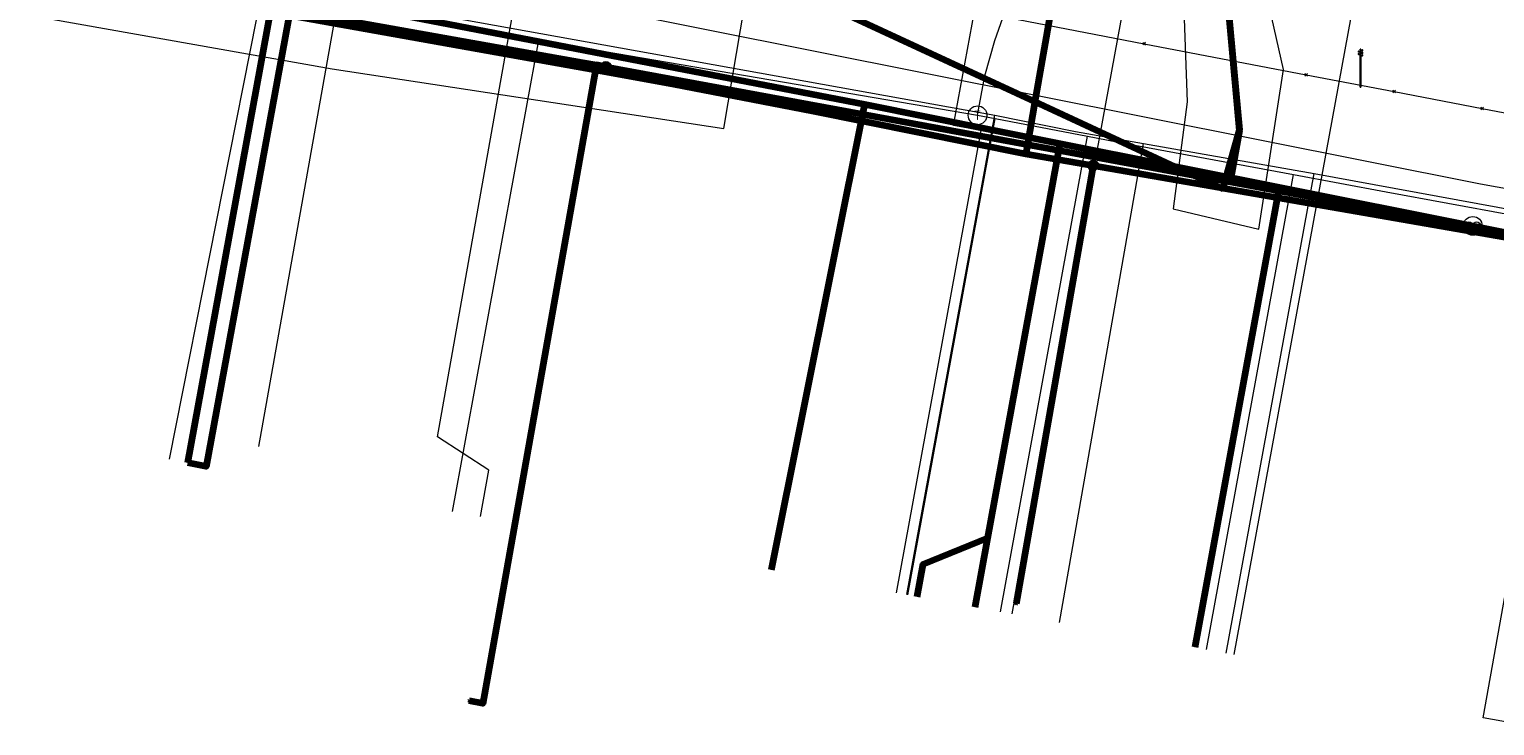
# Model space of a CAD drawing. Extents: x 152558 to 154479, y 462974 to 463683.
# Tile 57 of 212: x 153091 to 153122, y 463329 to 463343. Entities that reach past the tile are written whole.
import ezdxf
from ezdxf.enums import TextEntityAlignment as Align
from ezdxf.lldxf.tags import DXFTag

# ---------------------------------------------------------------- set-up
doc = ezdxf.new("R2010")
doc.units = 0
doc.header["$LTSCALE"] = 0.2
doc.layers.get('0').update_dxf_attribs({"linetype": 'CONTINUOUS'})
for name, color, linetype, lineweight in [('B-RO-KL-DATA_COAXIAAL_17_ZIGGO BV-G', 90, 'KL-DATA-N', 18), ('B-RO-KL-DATA_COAXIAAL_7_ZIGGO BV-G', 90, 'KL-DATA-N', 18), ('B-RO-KL-DATA_HULPSTUK_KPN BV-S', 90, 'CONTINUOUS', 25), ('B-RO-KL-DATA_HULPSTUK_ZIGGO BV-S', 90, 'CONTINUOUS', 25), ('B-RO-KL-DATA_KABELBED_KPN BV-G', 90, 'CONTINUOUS', 100), ('B-RO-KL-DATA_KABELBED_ZIGGO BV-G', 90, 'CONTINUOUS', 100), ('B-RO-KL-DATA_MANTELBUIS_PVC_1_KPN BV-G', 90, 'CONTINUOUS', 100), ('B-RO-KL-DATA_MANTELBUIS_STAAL_1.1_KPN BV-G', 90, 'CONTINUOUS', 100), ('B-RO-KL-DATA_REGGEFIBER OPERATOR BV-G', 90, 'KL-DATA-N', 18), ('B-RO-KL-ET_LS_400 V_STEDIN NETBEHEER BV-G', 190, 'KL-LS-N', 18), ('B-RO-KL-ET_LS_GEMEENTE AMERSFOORT-S', 190, 'CONTINUOUS', 25), ('B-RO-KL-GAS_HD_STAAL_114_8 BAR_STEDIN NETBEHEER BV-G', 30, 'KL-GAS-HD-N', 18), ('B-RO-KL-GAS_LD_HULPSTUK_STEDIN NETBEHEER BV-S', 50, 'CONTINUOUS', 25), ('B-RO-KL-GAS_LD_KOPER_22_0.1 BAR_STEDIN NETBEHEER BV-G', 50, 'KL-GAS-LD-N', 18), ('B-RO-KL-GAS_LD_PE_32_0.1 BAR_STEDIN NETBEHEER BV-G', 50, 'KL-GAS-LD-N', 18), ('B-RO-KL-GAS_LD_PVC_110_0.1 BAR_STEDIN NETBEHEER BV-G', 50, 'KL-GAS-LD-N', 18), ('B-RO-KL-GAS_LD_STAAL_34_0.1 BAR_STEDIN NETBEHEER BV-G', 50, 'KL-GAS-LD-N', 18), ('B-RO-KL-WATER_100_VITENS-G', 170, 'KL-WATER-N', 18), ('B-RO-KL-WATER_HULPSTUK_VITENS-S', 170, 'CONTINUOUS', 25), ('B-RO-OG-INFO_KPN BV-G', 7, 'CONTINUOUS', 18)]:
    doc.layers.add(name, color=color, linetype=linetype, lineweight=lineweight)
doc.styles.add('NLCS-ISO', font='NLCS-ISO.ttf')
tags = doc.linetypes.add('KL-DATA-N', pattern='A,4,-1,[101,NLCS.SHX,S=0.5,R=0,X=0,Y=0],-1,4,-1,["D",Standard,S=1,R=0,X=-0.25,Y=-0.5],-1.5', length=12.5).pattern_tags.tags
tags[18] = DXFTag(74, 10)
tags = doc.linetypes.add('KL-GAS-HD-N', pattern='A,4,-1,[69,NLCS.SHX,S=0.5,R=0,X=0,Y=0],-1,4,-1,["H",Standard,S=1,R=0,X=0,Y=-0.5],-2', length=13).pattern_tags.tags
tags[18] = DXFTag(74, 10)
tags = doc.linetypes.add('KL-GAS-LD-N', pattern='A,4,-1,[69,NLCS.SHX,S=0.5,R=0,X=0,Y=0],-1,4,-1,["L",Standard,S=1,R=0,X=0.25,Y=-0.5],-2', length=13).pattern_tags.tags
tags[18] = DXFTag(74, 10)
tags = doc.linetypes.add('KL-LS-N', pattern='A,4,-1,[103,NLCS.SHX,S=0.75,R=0,X=0,Y=0],-1,4,-1,["L",Standard,S=1,R=0,X=0,Y=-0.5],-2', length=13).pattern_tags.tags
tags[18] = DXFTag(74, 10)
doc.linetypes.add('KL-WATER-N', pattern='A,7,-0.5,[168,NLCS.SHX,S=0.75,R=0,X=0.75,Y=0],-2', length=9.5)

# ---------------------------------------------------------------- blocks, each defined once
blk = doc.blocks.new('SKL-WTB_HULP_T STUK-SO')
at = {"color": 0, "linetype": 'ByBlock', "lineweight": 18}
blk.add_circle((0, 0), 1, dxfattribs=at)
at = {"color": 0, "linetype": 'ByBlock', "lineweight": -2, "style": 'NLCS-ISO'}
blk.add_text('T', height=1, dxfattribs=at).set_placement((0, 0), align=Align.MIDDLE_CENTER)
at = {"color": 0, "linetype": 'ByBlock', "lineweight": 18, "style": 'NLCS-ISO', "flags": 1}
for tag, p in [('TYPE', (1.5, 0)), ('LABEL', (1.5, -1.5)), ('OMSCHRIJVING', (1.5, -3))]:
    blk.add_attdef(tag, p, '', height=1, dxfattribs=at)
blk = doc.blocks.new('SKL-WTB_HULP_OVERLENGTE-SO')
at = {"color": 0, "linetype": 'ByBlock', "lineweight": 18}
for centre, radius in [((0, 0), 1), ((-0.42, 0), 0.417), ((0.42, 0), 0.417)]:
    blk.add_circle(centre, radius, dxfattribs=at)
at = {"color": 0, "linetype": 'ByBlock', "lineweight": 18, "style": 'NLCS-ISO', "flags": 1}
for tag, p in [('TYPE', (1.5, 0)), ('LABEL', (1.5, -1.5)), ('OMSCHRIJVING', (1.5, -3))]:
    blk.add_attdef(tag, p, '', height=1, dxfattribs=at)
blk = doc.blocks.new('SKL-WTB_HULP_OVERIG-SO')
at = {"color": 0, "linetype": 'ByBlock', "lineweight": 18}
for points in [[(-0.14, 0.14), (0.14, -0.14)], [(0.14, 0.14), (-0.14, -0.14)]]:
    blk.add_lwpolyline(points, dxfattribs=at)
at = {"color": 0, "linetype": 'ByBlock', "lineweight": 18, "style": 'NLCS-ISO', "flags": 1}
for tag, p in [('TYPE', (1.5, 0)), ('LABEL', (1.5, -1.5)), ('OMSCHRIJVING', (1.5, -3))]:
    blk.add_attdef(tag, p, '', height=1, dxfattribs=at)
blk = doc.blocks.new('SKL-WTB_HULP_MOF-SO')
at = {"linetype": 'ByBlock', "lineweight": 18}
h = blk.add_hatch(color=0, dxfattribs=at)
h.dxf.hatch_style = 1
h.paths.add_polyline_path([(-0.5625, 0, 1), (0.5625, 0, 1)])
at = {"color": 0, "linetype": 'ByBlock', "lineweight": 18}
blk.add_circle((0, 0), 0.5625, dxfattribs=at)
at = {"color": 0, "linetype": 'ByBlock', "lineweight": 18, "style": 'NLCS-ISO', "flags": 1}
for tag, p in [('TYPE', (1.5, 0)), ('LABEL', (1.5, -1.5)), ('OMSCHRIJVING', (1.5, -3))]:
    blk.add_attdef(tag, p, '', height=1, dxfattribs=at)
blk = doc.blocks.new('SKL-ET_LS_MAST-SO')
for p, q in [((-0.05, 2.07), (0.05, 2.07)), ((-0.05, -2), (0.05, -2))]:
    blk.add_line(p, q)
for points in [[(-0.18, 1.76), (-0.22, 1.76), (-0.22, 1.84), (-0.18, 1.84), (-0.18, 1.79)], [(-0.18, 1.49), (-0.22, 1.49), (-0.22, 1.57), (-0.18, 1.57), (-0.18, 1.52)], [(-0.18, 1.79), (-0.05, 1.79)], [(-0.18, 1.76), (-0.05, 1.76)], [(-0.05, -2), (-0.05, 2.07)], [(0.05, -2), (0.05, 2.07)], [(0.18, 1.92), (0.05, 1.92)], [(0.18, 1.89), (0.05, 1.89)], [(0.18, 1.66), (0.05, 1.66)], [(0.18, 1.63), (0.05, 1.63)], [(0.18, 1.89), (0.22, 1.89), (0.22, 1.97), (0.18, 1.97), (0.18, 1.92)], [(0.18, 1.63), (0.22, 1.63), (0.22, 1.71), (0.18, 1.71), (0.18, 1.66)], [(-0.18, 1.52), (-0.05, 1.52)], [(-0.18, 1.49), (-0.05, 1.49)], [(0.18, 1.39), (0.05, 1.39)], [(0.18, 1.36), (0.05, 1.36)], [(0.18, 1.36), (0.22, 1.36), (0.22, 1.44), (0.18, 1.44), (0.18, 1.39)]]:
    blk.add_lwpolyline(points)

msp = doc.modelspace()

# ---------------------------------------------------------------- linework, layer by layer
at = {"layer": 'B-RO-KL-DATA_COAXIAAL_17_ZIGGO BV-G', "flags": 128}
msp.add_lwpolyline([(153081.132, 463335.554), (153081.388, 463336.952), (153082.06, 463340.62), (153082.336, 463341.627), (153082.784, 463342.572), (153083.39, 463343.425), (153084.134, 463344.159), (153084.995, 463344.753), (153085.727, 463345.088), (153085.946, 463345.189), (153086.958, 463345.453), (153088.001, 463345.537), (153089.042, 463345.439), (153095.998, 463344.165), (153096.392, 463344.093), (153098.579, 463343.693), (153102.614, 463342.954), (153108.553, 463341.767), (153112.717, 463340.934), (153117.375, 463340.003), (153121.494, 463339.179), (153123.225, 463338.833), (153127.103, 463338.058), (153129.792, 463337.52), (153138.74, 463335.918), (153139.134, 463335.848), (153150.621, 463333.792), (153153.014, 463333.389), (153157.306, 463332.666), (153157.601, 463332.613), (153158.683, 463332.419), (153165.665, 463331.167), (153172.737, 463329.899), (153180.898, 463328.436), (153181.784, 463328.277), (153184.921, 463327.714), (153189.061, 463326.972), (153197.215, 463325.51), (153200.857, 463324.857), (153205.574, 463324.011), (153211.275, 463322.989), (153212.623, 463322.743)], dxfattribs=at)
at = {"layer": 'B-RO-KL-DATA_COAXIAAL_7_ZIGGO BV-G', "flags": 128}
for points in [[(153103.133, 463356.323), (153102.824, 463355.986), (153101.923, 463355.286), (153100.917, 463354.744), (153098.579, 463343.693), (153096.392, 463344.093), (153095.998, 463344.165), (153094.161, 463334.134)], [(153103.133, 463356.323), (153102.824, 463355.986), (153101.923, 463355.286), (153100.917, 463354.744), (153098.579, 463343.693), (153096.392, 463344.093), (153095.998, 463344.165), (153094.161, 463334.134)], [(153103.133, 463356.323), (153102.824, 463355.986), (153101.923, 463355.286), (153100.917, 463354.744), (153098.579, 463343.693), (153096.392, 463344.093), (153095.998, 463344.165), (153094.161, 463334.134)], [(153137.443, 463326.398), (153137.049, 463326.468), (153137.133, 463326.939), (153138.537, 463334.785), (153138.74, 463335.918), (153129.792, 463337.52), (153127.103, 463338.058), (153123.225, 463338.833), (153121.494, 463339.179), (153117.375, 463340.003), (153112.717, 463340.934), (153108.553, 463341.767), (153102.614, 463342.954), (153098.579, 463343.693), (153100.917, 463354.744), (153101.923, 463355.286), (153102.824, 463355.986), (153103.133, 463356.323)], [(153137.443, 463326.398), (153137.049, 463326.468), (153137.133, 463326.939), (153138.537, 463334.785), (153138.74, 463335.918), (153129.792, 463337.52), (153127.103, 463338.058), (153123.225, 463338.833), (153121.494, 463339.179), (153117.375, 463340.003), (153112.717, 463340.934), (153108.553, 463341.767), (153102.614, 463342.954), (153098.579, 463343.693), (153100.917, 463354.744), (153101.923, 463355.286), (153102.824, 463355.986), (153103.133, 463356.323)], [(153137.443, 463326.398), (153137.049, 463326.468), (153137.133, 463326.939), (153138.537, 463334.785), (153138.74, 463335.918), (153129.792, 463337.52), (153127.103, 463338.058), (153123.225, 463338.833), (153121.494, 463339.179), (153117.375, 463340.003), (153112.717, 463340.934), (153108.553, 463341.767), (153102.614, 463342.954), (153098.579, 463343.693), (153100.917, 463354.744), (153101.923, 463355.286), (153102.824, 463355.986), (153103.133, 463356.323)], [(153103.133, 463356.323), (153102.824, 463355.986), (153101.923, 463355.286), (153100.917, 463354.744), (153098.579, 463343.693), (153102.614, 463342.954), (153108.553, 463341.767), (153112.717, 463340.934), (153117.375, 463340.003), (153115.58, 463330.208)], [(153103.133, 463356.323), (153102.824, 463355.986), (153101.923, 463355.286), (153100.917, 463354.744), (153098.579, 463343.693), (153102.614, 463342.954), (153108.553, 463341.767), (153112.717, 463340.934), (153111.178, 463332.539), (153110.908, 463331.064)], [(153103.133, 463356.323), (153102.824, 463355.986), (153101.923, 463355.286), (153100.917, 463354.744), (153098.579, 463343.693), (153102.614, 463342.954), (153108.553, 463341.767), (153106.572, 463331.859)]]:
    msp.add_lwpolyline(points, dxfattribs=at)
at = {"layer": 'B-RO-KL-DATA_KABELBED_KPN BV-G', "flags": 128}
for points in [[(153116.183, 463339.968), (153116.188, 463339.985), (153116.23, 463340.136), (153116.533, 463341.22), (153115.504, 463352.629), (153115.001, 463358.206), (153117.412, 463370.838), (153120.85, 463385.109)], [(153117.247, 463369.851), (153115.001, 463357.81), (153116.533, 463341.22), (153116.352, 463340.236)], [(152992.01, 463363), (152995.38, 463363.344), (152995.887, 463363.251), (152997.288, 463362.997), (153014.028, 463359.956), (153017.964, 463359.243), (153074.617, 463349.384), (153103.927, 463344.549), (153107.861, 463343.827), (153112.179, 463341.825), (153115.55, 463340.262), (153116.123, 463339.996), (153116.183, 463339.968)], [(153114.105, 463352.921), (153112.508, 463343.721), (153112.179, 463341.825), (153112.02, 463340.913), (153111.986, 463340.715)], [(153056.047, 463351.278), (153074.319, 463347.71), (153083.663, 463346.032), (153102.555, 463342.659), (153102.85, 463342.605), (153103.053, 463342.567), (153112.02, 463340.913), (153115.55, 463340.262), (153116.214, 463340.139)], [(153088.448, 463345.079), (153102.831, 463342.5), (153104.507, 463342.199), (153107.445, 463341.632), (153111.986, 463340.715)], [(153103.053, 463342.567), (153102.85, 463342.607), (153102.85, 463342.605), (153102.831, 463342.5), (153100.439, 463329.015), (153100.144, 463329.067)], [(153107.453, 463341.63), (153104.507, 463342.199)], [(153111.986, 463340.715), (153113.42, 463340.466), (153116.123, 463339.996), (153116.186, 463339.985)], [(153113.42, 463340.466), (153111.779, 463331.137)], [(153116.214, 463340.139), (153116.23, 463340.136), (153121.489, 463339.166), (153152.417, 463333.464)], [(153116.186, 463339.985), (153116.188, 463339.985), (153123.818, 463338.658)]]:
    msp.add_lwpolyline(points, dxfattribs=at)
at = {"layer": 'B-RO-KL-DATA_KABELBED_ZIGGO BV-G', "flags": 128}
for points in [[(153094.161, 463334.134), (153095.998, 463344.165)], [(153096.392, 463344.093), (153094.554, 463334.056), (153094.161, 463334.134)], [(153098.579, 463343.693), (153108.553, 463341.767)], [(153108.553, 463341.767), (153106.572, 463331.859)], [(153108.553, 463341.767), (153112.717, 463340.934)], [(153111.178, 463332.539), (153112.717, 463340.934)], [(153112.717, 463340.934), (153117.375, 463340.003)], [(153117.375, 463340.003), (153115.58, 463330.208)], [(153117.375, 463340.003), (153121.494, 463339.179)], [(153121.494, 463339.179), (153123.225, 463338.833)], [(153109.677, 463331.285), (153109.804, 463331.979), (153111.178, 463332.539)], [(153110.908, 463331.064), (153111.178, 463332.539)]]:
    msp.add_lwpolyline(points, dxfattribs=at)
at = {"layer": 'B-RO-KL-DATA_MANTELBUIS_PVC_1_KPN BV-G', "flags": 128}
msp.add_lwpolyline([(153107.453, 463341.63), (153104.507, 463342.199)], dxfattribs=at)
at = {"layer": 'B-RO-KL-DATA_MANTELBUIS_STAAL_1.1_KPN BV-G', "flags": 128}
msp.add_lwpolyline([(153117.247, 463369.851), (153115.001, 463357.81), (153116.533, 463341.22), (153116.352, 463340.236)], dxfattribs=at)
at = {"layer": 'B-RO-KL-DATA_REGGEFIBER OPERATOR BV-G', "flags": 128}
for points in [[(153093.769, 463334.211), (153095.768, 463344.326)], [(153095.668, 463334.484), (153097.37, 463344.052)], [(153097.37, 463344.052), (153111.324, 463341.536)], [(153109.454, 463331.331), (153111.324, 463341.536)], [(153111.324, 463341.536), (153113.044, 463341.188), (153114.493, 463340.934)], [(153112.703, 463330.735), (153114.493, 463340.934)], [(153114.493, 463340.934), (153118.12, 463340.297)], [(153116.249, 463330.086), (153118.12, 463340.297)], [(153118.12, 463340.297), (153126.356, 463338.785), (153126.462, 463337.978)]]:
    msp.add_lwpolyline(points, dxfattribs=at)
at = {"layer": 'B-RO-KL-ET_LS_400 V_STEDIN NETBEHEER BV-G', "flags": 128}
for points in [[(153100.383, 463332.993), (153100.563, 463333.977), (153099.473, 463334.685), (153102.693, 463352.813), (153102.003, 463352.935), (153101.548, 463353.221)], [(153109.236, 463331.371), (153111.04, 463341.207), (153110.45, 463341.315), (153112.281, 463351.299)], [(153111.695, 463330.92), (153115.296, 463350.556), (153115.821, 463350.644), (153115.824, 463350.664)], [(153116.421, 463330.054), (153120.062, 463349.93)]]:
    msp.add_lwpolyline(points, dxfattribs=at)
at = {"layer": 'B-RO-KL-GAS_HD_STAAL_114_8 BAR_STEDIN NETBEHEER BV-G', "flags": 128}
msp.add_lwpolyline([(152869.255, 463391.011), (152869.929, 463390.818), (152870.891, 463390.542), (152872.237, 463390.156), (152880.706, 463387.729), (152897.739, 463382.336), (152922.092, 463377.202), (152937.401, 463374.34), (153000, 463362.431), (153052.452, 463353), (153074.777, 463348.794), (153102.775, 463343.84), (153121.658, 463340.074), (153129.985, 463338.603), (153157.37, 463333.974), (153261.325, 463314.936), (153280.943, 463311.809), (153310.779, 463306.109), (153327.815, 463303.202), (153327.958, 463303.178), (153328.944, 463303.01), (153330.077, 463302.817)], dxfattribs=at)
at = {"layer": 'B-RO-KL-GAS_LD_KOPER_22_0.1 BAR_STEDIN NETBEHEER BV-G', "flags": 128}
for points in [[(153109.477, 463331.326), (153111.336, 463341.462)], [(153111.445, 463330.966), (153113.3, 463341.089)], [(153115.831, 463330.162), (153117.683, 463340.271)]]:
    msp.add_lwpolyline(points, dxfattribs=at)
at = {"layer": 'B-RO-KL-GAS_LD_PE_32_0.1 BAR_STEDIN NETBEHEER BV-G', "flags": 128}
msp.add_lwpolyline([(153128.013, 463327.578), (153121.713, 463328.704), (153123.587, 463339.178)], dxfattribs=at)
at = {"layer": 'B-RO-KL-GAS_LD_PVC_110_0.1 BAR_STEDIN NETBEHEER BV-G', "flags": 128}
for points in [[(153110.96, 463341.533), (153111.118, 463342.376), (153111.328, 463343.129), (153111.671, 463344.097), (153113.613, 463352.985)], [(153083.234, 463346.322), (153086.955, 463345.671), (153089.426, 463345.238), (153090.612, 463345.031), (153093.038, 463344.608), (153099.756, 463343.451), (153101.63, 463343.13), (153110.96, 463341.533)], [(153110.96, 463341.533), (153111.336, 463341.462), (153113.3, 463341.089), (153113.925, 463340.971), (153117.683, 463340.271), (153119.654, 463339.906), (153123.587, 463339.178), (153127.573, 463338.44), (153131.55, 463337.704), (153136.44, 463336.696), (153142.472, 463335.461), (153143.981, 463335.152), (153145.51, 463334.839), (153146.371, 463334.68), (153147.567, 463334.46), (153148.931, 463334.208), (153153.127, 463333.435), (153156.176, 463332.895)]]:
    msp.add_lwpolyline(points, dxfattribs=at)
at = {"layer": 'B-RO-KL-GAS_LD_STAAL_34_0.1 BAR_STEDIN NETBEHEER BV-G', "flags": 128}
msp.add_lwpolyline([(153099.792, 463333.101), (153101.63, 463343.13)], dxfattribs=at)
at = {"layer": 'B-RO-KL-WATER_100_VITENS-G', "flags": 128}
msp.add_lwpolyline([(153111.605, 463343.613), (153114.501, 463343.058), (153117.949, 463342.398), (153119.821, 463342.04), (153121.693, 463341.681), (153131.454, 463339.811), (153131.526, 463339.797), (153131.78, 463339.749), (153134.46, 463339.294), (153137.14, 463338.839)], dxfattribs=at)
at = {"layer": 'B-RO-OG-INFO_KPN BV-G', "flags": 128}
for points in [[(153115.12, 463339.54), (153116.94, 463339.11), (153117.47, 463342.51), (153116.61, 463346.32), (153116.61, 463357.4), (153116.75, 463360.61), (153118.86, 463369.93), (153119.29, 463372.58), (153115.52, 463373.14), (153113.97, 463357.07), (153115.26, 463346.15), (153115.42, 463341.82), (153115.12, 463339.54)], [(153017.58, 463360.7), (153015.04, 463354.96), (153019.1, 463356.38), (153097.23, 463342.52), (153105.56, 463341.25), (153106.63, 463347.6), (153104.5, 463347.34), (153099.98, 463347.19), (153070.97, 463353.44), (153070.51, 463351.66), (153017.58, 463360.7)]]:
    msp.add_lwpolyline(points, dxfattribs=at)

# ---------------------------------------------------------------- block references
at = {"layer": 'B-RO-KL-DATA_HULPSTUK_KPN BV-S', "xscale": 0.2, "yscale": 0.2, "zscale": 0.2}
for name, p in [('SKL-WTB_HULP_MOF-SO', (153103.053, 463342.567)), ('SKL-WTB_HULP_OVERIG-SO', (153103.053, 463342.567)), ('SKL-WTB_HULP_OVERIG-SO', (153111.986, 463340.715)), ('SKL-WTB_HULP_OVERIG-SO', (153111.986, 463340.715)), ('SKL-WTB_HULP_OVERIG-SO', (153111.986, 463340.715)), ('SKL-WTB_HULP_MOF-SO', (153113.42, 463340.466)), ('SKL-WTB_HULP_OVERIG-SO', (153113.42, 463340.466)), ('SKL-WTB_HULP_OVERIG-SO', (153116.215, 463340.139)), ('SKL-WTB_HULP_OVERIG-SO', (153116.215, 463340.139)), ('SKL-WTB_HULP_OVERIG-SO', (153116.183, 463339.968)), ('SKL-WTB_HULP_OVERIG-SO', (153116.183, 463339.968)), ('SKL-WTB_HULP_OVERIG-SO', (153116.186, 463339.985)), ('SKL-WTB_HULP_OVERIG-SO', (153116.186, 463339.985)), ('SKL-WTB_HULP_OVERIG-SO', (153111.779, 463331.137)), ('SKL-WTB_HULP_OVERIG-SO', (153100.144, 463329.067))]:
    msp.add_blockref(name, p, dxfattribs=at)
at = {"layer": 'B-RO-KL-DATA_HULPSTUK_ZIGGO BV-S', "xscale": 0.2, "yscale": 0.2, "zscale": 0.2}
msp.add_blockref('SKL-WTB_HULP_OVERLENGTE-SO', (153121.494, 463339.179), dxfattribs=at)
at = {"layer": 'B-RO-KL-ET_LS_GEMEENTE AMERSFOORT-S', "xscale": 0.2, "yscale": 0.2, "zscale": 0.2}
msp.add_blockref('SKL-ET_LS_MAST-SO', (153119.105, 463342.53), dxfattribs=at)
at = {"layer": 'B-RO-KL-GAS_LD_HULPSTUK_STEDIN NETBEHEER BV-S', "xscale": 0.2, "yscale": 0.2, "zscale": 0.2}
msp.add_blockref('SKL-WTB_HULP_T STUK-SO', (153110.96, 463341.533), dxfattribs=at)
at = {"layer": 'B-RO-KL-WATER_HULPSTUK_VITENS-S', "xscale": 0.2, "yscale": 0.2, "zscale": 0.2}
for p in [(153114.501, 463343.058), (153117.949, 463342.398), (153119.821, 463342.04), (153121.693, 463341.681)]:
    msp.add_blockref('SKL-WTB_HULP_OVERIG-SO', p, dxfattribs=at)

doc.saveas('drawing.dxf')
